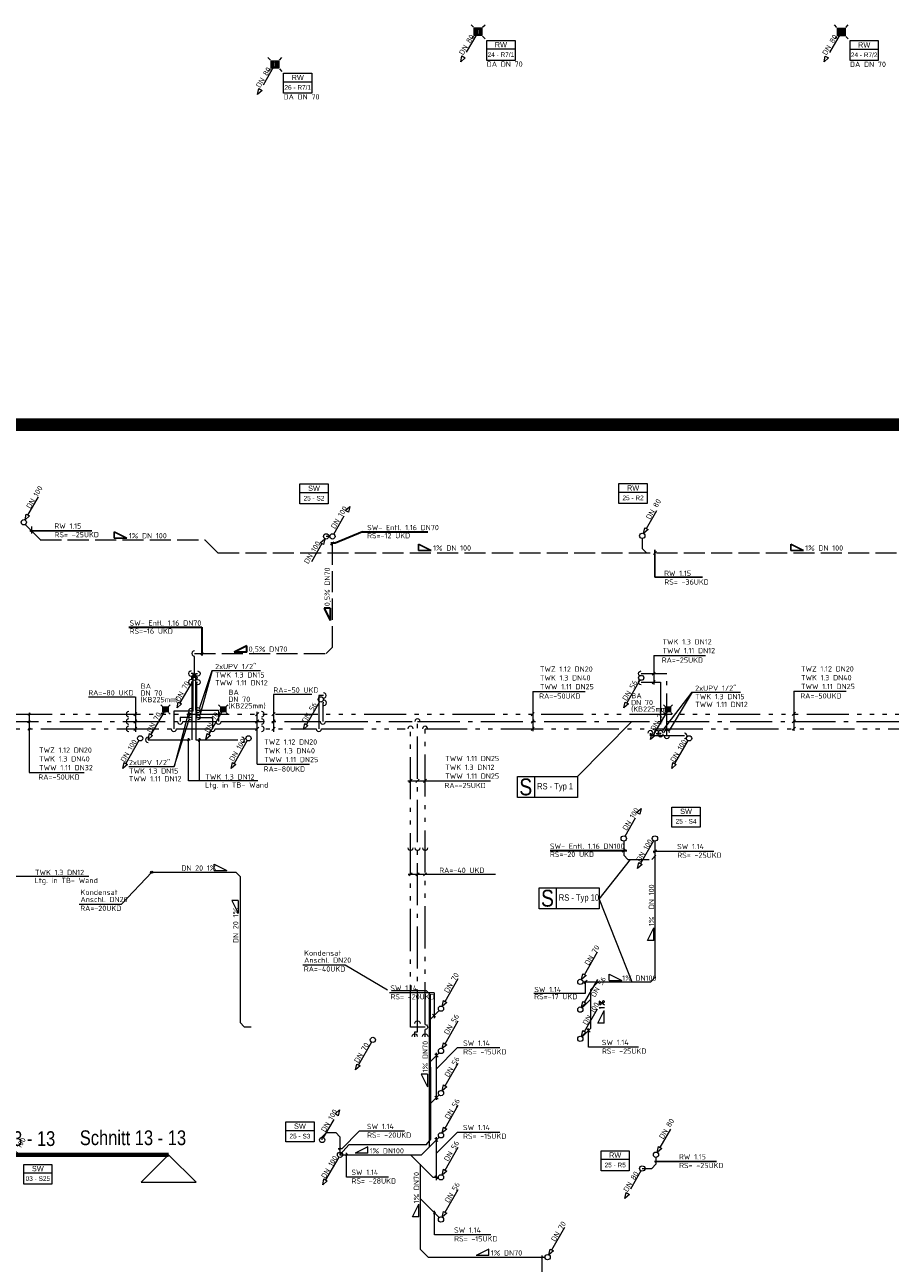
# Model space of a CAD drawing. Header units: metres. Extents: x -5 to 278, y -19 to 180.
# Tile 22 of 59: x 49 to 70, y 101 to 131. Entities that reach past the tile are written whole.
import ezdxf
from ezdxf.enums import TextEntityAlignment as Align

# ---------------------------------------------------------------- set-up
doc = ezdxf.new("R2010")
doc.units = ezdxf.units.M
doc.header["$LTSCALE"] = 0.1
for name, pattern in [('_PGMM_Ge_2Pkt', [16, 10, -2, 0, -2, 0, -2]), ('_PGMM_Ge_3Pkt', [18, 10, -2, 0, -2, 0, -2, 0, -2]), ('_PGMM_Ge_Ku', [6.5, 5, -1.5]), ('_PGMM_Ge_Pkt', [14, 10, -2, 0, -2])]:
    doc.linetypes.add(name, pattern=pattern)
doc.layers.get('0').update_dxf_attribs({"linetype": 'CONTINUOUS', "lineweight": 20})
for name, color, linetype, lineweight in [('A_TWW Bereiter_4', 34, 'CONTINUOUS', 20), ('S_Ablauf', 250, 'CONTINUOUS', 20), ('S_Ablauf TXT', 250, 'CONTINUOUS', 20), ('S_Fallstrangentlüftung', 24, '_PGMM_Ge_Ku', 20), ('S_Fallstrangentlüftung TXT', 24, 'CONTINUOUS', 20), ('S_Kaltwasser', 90, '_PGMM_Ge_Pkt', 20), ('S_Kondensat', 23, 'CONTINUOUS', 20), ('S_Kondensat TXT', 23, 'CONTINUOUS', 20), ('S_Regenwasser', 162, '_PGMM_Ge_Ku', 20), ('S_Regenwasser TXT', 162, 'CONTINUOUS', 20), ('S_Schmutzwasser', 34, 'CONTINUOUS', 20), ('S_Schmutzwasser TXT', 34, 'CONTINUOUS', 20), ('S_Stempel Schott', 125, 'CONTINUOUS', 20), ('S_TXT Strang RW', 140, 'CONTINUOUS', 20), ('S_TXT Strang SW', 30, 'CONTINUOUS', 20), ('S_TXT_W+K+Z', 125, 'CONTINUOUS', 20), ('S_Warmwasser', 10, '_PGMM_Ge_2Pkt', 20), ('S_Zirkulation', 21, '_PGMM_Ge_3Pkt', 20)]:
    doc.layers.add(name, color=color, linetype=linetype, lineweight=lineweight)
doc.layers.add('S_Schnittlinien', color=6, linetype='CONTINUOUS', lineweight=20, plot=False)
doc.styles.add('ACS_ISOCT', font='ISOCT')
doc.styles.add('Arial', font='arial.ttf')
doc.styles.add('ARIAL_NARROW', font='ARIALN.TTF')
doc.styles.add('Romans 2.0 mm', font='romans.shx', dxfattribs={"height": 2})
doc.styles.get("Standard").update_dxf_attribs({"font": 'isocp.shx', "height": 0.001})

# ---------------------------------------------------------------- blocks, each defined once
blk = doc.blocks.new('Ablauf')
at = {"color": 0, "linetype": 'ByBlock'}
for p, q in [((-0.105, 0.105), (-0.165, 0.165)), ((-0.09, 0.09), (0.09, 0.09)), ((-0.09, -0.09), (-0.09, 0.09)), ((0.075, 0.075), (-0.075, 0.075)), ((-0.075, 0.075), (-0.075, -0.075)), ((-0.045, 0.075), (-0.045, -0.075)), ((-0.015, -0.075), (-0.015, 0.075)), ((0.015, 0.075), (0.015, -0.075)), ((0.045, -0.075), (0.045, 0.075)), ((0.075, -0.075), (0.075, 0.075)), ((0.09, 0.09), (0.09, -0.09)), ((0.105, 0.105), (0.165, 0.165)), ((-0.105, -0.105), (-0.165, -0.165)), ((0.09, -0.09), (-0.09, -0.09)), ((-0.075, -0.075), (0.075, -0.075)), ((0.105, -0.105), (0.165, -0.165))]:
    blk.add_line(p, q, dxfattribs=at)
blk = doc.blocks.new('*U26')
at = {"color": 0, "linetype": 'ByBlock'}
blk.add_wipeout([(0, 0), (0.671, 0), (0.671, -0.473), (0, -0.473)], dxfattribs=at)
blk.add_lwpolyline([(0, 0), (0.671, 0), (0.671, -0.473), (0, -0.473)], close=True, dxfattribs=at)
blk.add_lwpolyline([(0, -0.203), (0.671, -0.203)], dxfattribs=at)
blk.add_lwpolyline([(0, -0.203), (0.671, -0.203)], dxfattribs=at)
at = {"color": 0, "linetype": 'ByBlock', "insert": (0.336, -0.102), "char_height": 0.125, "width": 0.20598, "attachment_point": 5, "style": 'ACS_ISOCT'}
blk.add_mtext('{\\fArial|b0|i0|c0|p34;SW}', dxfattribs=at)
at = {"color": 0, "linetype": 'ByBlock', "style": 'Arial'}
blk.add_attdef('STRANG_NR.', text='', height=0.11, dxfattribs=at).set_placement((0.336, -0.338), align=Align.MIDDLE_CENTER)
blk = doc.blocks.new('*U27')
at = {"color": 0, "linetype": 'ByBlock'}
blk.add_wipeout([(0, 0), (0.671, 0), (0.671, -0.473), (0, -0.473)], dxfattribs=at)
blk.add_lwpolyline([(0, 0), (0.671, 0), (0.671, -0.473), (0, -0.473)], close=True, dxfattribs=at)
blk.add_lwpolyline([(0, -0.203), (0.671, -0.203)], dxfattribs=at)
blk.add_lwpolyline([(0, -0.203), (0.671, -0.203)], dxfattribs=at)
at = {"color": 0, "linetype": 'ByBlock', "insert": (0.336, -0.102), "char_height": 0.125, "width": 0.20598, "attachment_point": 5, "style": 'ACS_ISOCT'}
blk.add_mtext('{\\fArial|b0|i0|c0|p34;RW}', dxfattribs=at)
at = {"color": 0, "linetype": 'ByBlock', "style": 'Arial'}
blk.add_attdef('STRANG_NR.', text='', height=0.11, dxfattribs=at).set_placement((0.336, -0.338), align=Align.MIDDLE_CENTER)
blk = doc.blocks.new('*U29')
at = {"color": 0, "linetype": 'ByBlock'}
blk.add_wipeout([(0, 0), (0.671, 0), (0.671, -0.473), (0, -0.473)], dxfattribs=at)
blk.add_lwpolyline([(0, 0), (0.671, 0), (0.671, -0.473), (0, -0.473)], close=True, dxfattribs=at)
blk.add_lwpolyline([(0, -0.203), (0.671, -0.203)], dxfattribs=at)
blk.add_lwpolyline([(0, -0.203), (0.671, -0.203)], dxfattribs=at)
at = {"color": 0, "linetype": 'ByBlock', "insert": (0.336, -0.102), "char_height": 0.125, "width": 0.20598, "attachment_point": 5, "style": 'ACS_ISOCT'}
blk.add_mtext('{\\fArial|b0|i0|c0|p34;SW}', dxfattribs=at)
at = {"color": 0, "linetype": 'ByBlock', "style": 'Arial'}
blk.add_attdef('STRANG_NR.', text='', height=0.11, dxfattribs=at).set_placement((0.336, -0.338), align=Align.MIDDLE_CENTER)

msp = doc.modelspace()

# ---------------------------------------------------------------- linework, layer by layer
at = {"layer": 'A_TWW Bereiter_4', "const_width": 0.3}
msp.add_lwpolyline([(94.14, 121.061), (-4.238, 121.061), (-4.238, 62.226), (94.14, 62.226)], close=True, dxfattribs=at)
at = {"layer": 'S_Fallstrangentlüftung'}
for p, q in [((56.431, 118.468), (56.744, 119.009)), ((56.705, 119.031), (56.811, 119.126)), ((56.783, 118.986), (56.705, 119.031)), ((56.811, 119.126), (56.783, 118.986)), ((56.112, 118.265), (56.219, 118.359)), ((56.219, 118.359), (56.19, 118.22)), ((56.338, 118.415), (56.25, 118.414)), ((56.151, 118.242), (55.839, 117.701)), ((56.19, 118.22), (56.112, 118.265)), ((56.4, 115.789), (56.4, 118.351)), ((56.25, 115.639), (56.4, 115.789)), ((53.125, 115.639), (56.25, 115.639)), ((53.125, 115.064), (53.125, 115.576)), ((63.614, 111.869), (63.721, 111.964)), ((63.721, 111.964), (63.692, 111.824)), ((63.341, 111.305), (63.653, 111.847)), ((63.692, 111.824), (63.614, 111.869)), ((63.31, 111.189), (63.31, 110.856)), ((63.41, 110.756), (63.31, 110.856)), ((63.41, 110.756), (63.975, 110.755)), ((63.975, 110.755), (64.075, 110.855)), ((56.188, 104.156), (56.5, 104.697)), ((56.461, 104.719), (56.568, 104.814)), ((56.539, 104.674), (56.461, 104.719)), ((56.568, 104.814), (56.539, 104.674))]:
    msp.add_line(p, q, dxfattribs=at)
at = {"layer": 'S_Fallstrangentlüftung', "linetype": 'Continuous'}
for centre, major_axis, start_param, end_param in [((56.25, 118.414), (0, 0.0625), -1.570796, 4.712389), ((56.4, 118.414), (0, 0.0625), -1.570796, 4.712389), ((53.125, 115.639), (-0.0625, 0), 4.708766, 7.866194), ((63.31, 111.251), (0, 0.0625), -1.570796, 4.712389), ((56.157, 104.101), (0, 0.0625), -1.570796, 4.712389)]:
    msp.add_ellipse(centre, major_axis=major_axis, ratio=1, start_param=start_param, end_param=end_param, dxfattribs=at)
at = {"layer": 'S_Fallstrangentlüftung TXT', "lineweight": 30}
for p, q in [((57.114, 118.525), (56.465, 118.25)), ((57.114, 118.525), (58.665, 118.525)), ((56.362, 118.212), (56.438, 118.287)), ((56.465, 118.25), (56.362, 118.25)), ((56.35, 116.716), (56.2, 116.716)), ((56.2, 116.716), (56.35, 116.416)), ((56.35, 116.716), (56.35, 116.416)), ((51.569, 116.262), (53.304, 116.262)), ((53.304, 116.262), (53.304, 115.59)), ((54.369, 115.818), (54.069, 115.668)), ((54.369, 115.668), (54.369, 115.818)), ((53.275, 115.611), (53.334, 115.667)), ((54.369, 115.668), (54.069, 115.668)), ((61.562, 110.969), (63.381, 110.969)), ((63.271, 110.931), (63.346, 111.007))]:
    msp.add_line(p, q, dxfattribs=at)
at = {"layer": 'S_Kaltwasser'}
for p, q in [((53.159, 114.293), (53.159, 115.16)), ((53.159, 115.16), (53.2, 115.16)), ((63.725, 115.16), (64.335, 115.16)), ((64.335, 113.685), (64.335, 115.16)), ((53.075, 114.96), (53.05, 114.96)), ((53.075, 114.123), (53.075, 114.96)), ((53.159, 114.293), (53.2, 114.293)), ((53.159, 114.293), (53.159, 113.588)), ((53.2, 114.293), (53.696, 114.293)), ((53.696, 114.293), (53.696, 114.023)), ((56.195, 114.466), (56.175, 114.466)), ((56.175, 114.466), (56.175, 114.025)), ((34.931, 114.025), (52.725, 114.022)), ((53.075, 114.123), (52.788, 114.123)), ((52.788, 114.123), (52.788, 114.022)), ((52.85, 114.022), (52.866, 114.022)), ((52.866, 114.022), (53.634, 114.023)), ((53.05, 114.123), (53.075, 114.123)), ((53.075, 113.588), (53.075, 114.123)), ((53.759, 114.023), (56.113, 114.024)), ((56.238, 114.024), (58.294, 114.024)), ((58.419, 106.666), (58.419, 114.025)), ((58.419, 114.025), (64.335, 114.025)), ((64.335, 114.025), (82.433, 114.024)), ((63.942, 113.685), (63.942, 113.75)), ((64.749, 113.685), (63.942, 113.685)), ((52.026, 113.588), (53.075, 113.588)), ((53.159, 113.588), (54.253, 113.588)), ((58.351, 106.55), (58.351, 106.666)), ((58.351, 106.666), (58.419, 106.666))]:
    msp.add_line(p, q, dxfattribs=at)
at = {"layer": 'S_Kaltwasser', "linetype": 'Continuous', "extrusion": (0, 0, -1)}
for centre, major_axis, start_param, end_param in [((53.2, 115.16), (-0.0442, 0.0442), 0.781775, 3.939203), ((63.725, 115.16), (-0.0442, 0.0442), 3.923368, 7.080795), ((53.2, 114.293), (-0.0442, 0.0442), 0.781775, 3.939203), ((58.419, 106.867), (0, 0.0625), 4.708766, 7.866194), ((58.351, 106.553), (0, 0.0625), 4.708766, 7.866194)]:
    msp.add_ellipse(centre, major_axis=major_axis, ratio=1, start_param=start_param, end_param=end_param, dxfattribs=at)
at = {"layer": 'S_Kaltwasser', "linetype": 'Continuous'}
for centre, major_axis in [((53.05, 114.96), (-0.0625, 0)), ((56.195, 114.466), (0.0625, 0)), ((51.568, 114.023), (-0.0625, 0)), ((52.788, 114.022), (0, -0.0625)), ((53.05, 114.123), (-0.0625, 0)), ((53.696, 114.023), (0, -0.0625)), ((54.715, 114.023), (0.0625, 0)), ((56.175, 114.024), (0, -0.0625)), ((58.419, 114.025), (0, 0.0625)), ((63.942, 113.75), (0, 0.0625)), ((64.335, 113.761), (0, 0.0625)), ((64.335, 113.685), (0, -0.0625)), ((64.749, 113.685), (0.0625, 0)), ((52.026, 113.588), (-0.0625, 0)), ((54.253, 113.588), (0.0625, 0)), ((58.419, 111.032), (0, -0.0625))]:
    msp.add_ellipse(centre, major_axis=major_axis, ratio=1, start_param=4.708766, end_param=7.866194, dxfattribs=at)
at = {"layer": 'S_Kondensat'}
for p, q in [((52.112, 110.45), (54.109, 110.45)), ((54.109, 110.45), (54.209, 110.35)), ((54.209, 110.35), (54.209, 106.887)), ((54.309, 106.787), (54.209, 106.887)), ((54.309, 106.787), (54.475, 106.787))]:
    msp.add_line(p, q, dxfattribs=at)
msp.add_lwpolyline([(56.577, 103.751), (56.577, 103.751), (56.798, 103.995), (58.63, 103.995), (58.738, 104.124), (58.729, 107.542), (58.63, 107.641), (57.8, 107.641)], dxfattribs=at)
msp.add_circle((52.112, 110.45), 0.0252, dxfattribs=at)
at = {"layer": 'S_Kondensat TXT'}
for p, q in [((51.4, 109.696), (52.112, 110.45)), ((53.595, 110.489), (53.595, 110.639)), ((53.595, 110.639), (53.895, 110.489)), ((53.595, 110.489), (53.895, 110.489)), ((50.391, 109.696), (51.4, 109.696)), ((54.166, 109.778), (54.016, 109.778)), ((54.016, 109.778), (54.166, 109.478)), ((54.166, 109.778), (54.166, 109.478)), ((55.695, 108.256, -3.65), (56.704, 108.256, -3.65)), ((56.704, 108.256, -3.65), (57.708, 107.659))]:
    msp.add_line(p, q, dxfattribs=at)
at = {"layer": 'S_Regenwasser'}
for p, q in [((59.824, 130.328), (59.511, 129.787)), ((68.441, 130.323), (68.129, 129.782)), ((55.004, 129.551), (54.692, 129.01)), ((59.444, 129.67), (59.472, 129.809)), ((59.55, 129.764), (59.444, 129.67)), ((59.472, 129.809), (59.55, 129.764)), ((68.061, 129.665), (68.09, 129.804)), ((68.168, 129.759), (68.061, 129.665)), ((68.09, 129.804), (68.168, 129.759)), ((54.624, 128.893), (54.653, 129.032)), ((54.731, 128.987), (54.624, 128.893)), ((54.653, 129.032), (54.731, 128.987)), ((49.176, 118.921), (49.489, 119.463)), ((49.109, 118.805), (49.138, 118.944)), ((49.138, 118.944), (49.215, 118.899)), ((63.849, 118.599), (64.161, 119.14)), ((49.215, 118.899), (49.109, 118.805)), ((49.111, 118.693), (49.469, 118.335)), ((49.259, 118.649), (49.259, 118.485)), ((63.75, 118.366), (63.75, 118.125)), ((63.781, 118.482), (63.81, 118.621)), ((63.888, 118.576), (63.781, 118.482)), ((63.81, 118.621), (63.888, 118.576)), ((49.469, 118.335), (53.374, 118.335)), ((53.374, 118.335), (53.684, 118.025)), ((63.75, 118.125), (63.85, 118.025)), ((53.684, 118.025), (71.15, 118.025)), ((64.174, 103.922), (64.487, 104.463)), ((64.075, 103.689), (64.075, 103.525)), ((64.107, 103.805), (64.135, 103.945)), ((64.213, 103.9), (64.107, 103.805)), ((64.135, 103.945), (64.213, 103.9)), ((63.75, 103.425), (63.975, 103.425)), ((63.975, 103.425), (64.075, 103.525)), ((63.719, 103.371), (63.406, 102.83)), ((63.339, 102.713), (63.367, 102.852)), ((63.445, 102.807), (63.339, 102.713)), ((63.367, 102.852), (63.445, 102.807))]:
    msp.add_line(p, q, dxfattribs=at)
at = {"layer": 'S_Regenwasser', "linetype": 'Continuous'}
for centre in [(59.855, 130.382), (68.472, 130.377), (55.036, 129.605), (49.078, 118.75), (63.75, 118.428), (64.075, 103.751), (63.75, 103.425)]:
    msp.add_ellipse(centre, major_axis=(0, 0.0625), ratio=1, start_param=-1.570796, end_param=4.712389, dxfattribs=at)
at = {"layer": 'S_Regenwasser TXT', "lineweight": -3}
for p, q in [((50.696, 118.547), (49.224, 118.547)), ((49.236, 118.524), (49.281, 118.57)), ((51.226, 118.372), (51.226, 118.522)), ((51.226, 118.522), (51.526, 118.372)), ((51.226, 118.372), (51.526, 118.372)), ((58.444, 118.081), (58.444, 118.231)), ((58.444, 118.231), (58.744, 118.081)), ((58.444, 118.081), (58.744, 118.081)), ((64.05, 117.451), (64.05, 118.099)), ((67.271, 118.081), (67.271, 118.231)), ((67.271, 118.231), (67.571, 118.081)), ((67.271, 118.081), (67.571, 118.081)), ((64.013, 117.984), (64.088, 118.059)), ((65.18, 117.451), (64.05, 117.451)), ((65.513, 103.587), (64.04, 103.587)), ((64.053, 103.564), (64.098, 103.61))]:
    msp.add_line(p, q, dxfattribs=at)
at = {"layer": 'S_Schmutzwasser'}
for p, q in [((53.094, 115.006), (52.781, 114.465)), ((63.694, 115.006), (63.381, 114.465)), ((52.408, 114.256), (52.096, 113.715)), ((52.714, 114.348), (52.742, 114.487)), ((52.82, 114.442), (52.714, 114.348)), ((52.742, 114.487), (52.82, 114.442)), ((53.778, 114.256), (53.466, 113.715)), ((56.094, 114.495), (55.781, 113.953)), ((63.314, 114.348), (63.342, 114.487)), ((63.42, 114.442), (63.314, 114.348)), ((63.342, 114.487), (63.42, 114.442)), ((64.329, 114.256), (64.016, 113.714)), ((55.714, 113.837), (55.742, 113.976)), ((55.742, 113.976), (55.82, 113.931)), ((52.028, 113.598), (52.057, 113.738)), ((52.135, 113.693), (52.028, 113.598)), ((52.057, 113.738), (52.135, 113.693)), ((53.398, 113.598), (53.427, 113.738)), ((53.505, 113.693), (53.398, 113.598)), ((53.427, 113.738), (53.505, 113.693)), ((55.82, 113.931), (55.714, 113.837)), ((63.949, 113.597), (63.977, 113.737)), ((64.055, 113.692), (63.949, 113.597)), ((63.977, 113.737), (64.055, 113.692)), ((51.809, 113.572), (51.496, 113.031)), ((54.379, 113.571), (54.066, 113.03)), ((64.829, 113.571), (64.516, 113.03)), ((51.429, 112.914), (51.457, 113.053)), ((51.535, 113.008), (51.429, 112.914)), ((51.457, 113.053), (51.535, 113.008)), ((53.999, 112.913), (54.027, 113.052)), ((54.105, 113.007), (53.999, 112.913)), ((54.027, 113.052), (54.105, 113.007)), ((64.449, 112.913), (64.477, 113.052)), ((64.555, 113.007), (64.449, 112.913)), ((64.477, 113.052), (64.555, 113.007)), ((64.019, 111.197), (63.706, 110.656)), ((64.051, 111.189), (64.05, 107.951)), ((63.639, 110.539), (63.667, 110.678)), ((63.745, 110.633), (63.639, 110.539)), ((63.667, 110.678), (63.745, 110.633)), ((62.378, 108.021), (62.691, 108.562)), ((59.073, 107.386), (59.386, 107.927)), ((62.311, 107.904), (62.339, 108.044)), ((62.417, 107.999), (62.311, 107.904)), ((62.339, 108.044), (62.417, 107.999)), ((62.342, 107.85), (63.95, 107.851)), ((62.379, 107.364), (62.692, 107.905)), ((62.53, 107.672), (62.707, 107.85)), ((63.95, 107.851), (64.05, 107.951)), ((58.7, 106.5), (58.7, 107.541)), ((62.53, 106.751), (62.53, 107.672)), ((59.006, 107.269), (59.035, 107.409)), ((59.112, 107.364), (59.006, 107.269)), ((59.035, 107.409), (59.112, 107.364)), ((62.312, 107.247), (62.34, 107.387)), ((62.418, 107.342), (62.312, 107.247)), ((62.324, 107.237), (62.531, 107.444)), ((62.34, 107.387), (62.418, 107.342)), ((62.378, 106.671), (62.691, 107.212)), ((58.931, 107.171), (58.695, 106.935)), ((58.695, 106.935), (58.695, 103.933)), ((59.073, 106.384), (59.386, 106.925)), ((62.311, 106.554), (62.339, 106.694)), ((62.417, 106.649), (62.311, 106.554)), ((62.324, 106.544), (62.53, 106.751)), ((62.339, 106.694), (62.417, 106.649)), ((57.329, 106.421), (57.016, 105.88)), ((59.006, 106.267), (59.035, 106.406)), ((59.112, 106.361), (59.006, 106.267)), ((59.035, 106.406), (59.112, 106.361)), ((58.931, 106.168), (58.695, 105.933)), ((56.949, 105.763), (56.977, 105.902)), ((57.055, 105.857), (56.949, 105.763)), ((56.977, 105.902), (57.055, 105.857)), ((59.073, 105.384), (59.386, 105.925)), ((58.931, 105.168), (58.695, 104.933)), ((59.006, 105.267), (59.035, 105.406)), ((59.112, 105.361), (59.006, 105.267)), ((59.035, 105.406), (59.112, 105.361)), ((59.073, 104.384), (59.386, 104.925)), ((56.157, 104.178), (56.257, 104.278)), ((56.257, 104.278), (56.477, 104.278)), ((56.477, 104.278), (56.577, 104.178)), ((59.006, 104.267), (59.035, 104.406)), ((59.112, 104.361), (59.006, 104.267)), ((59.035, 104.406), (59.112, 104.361)), ((56.157, 104.101), (56.157, 104.178)), ((56.577, 104.178), (56.577, 103.751)), ((58.931, 104.168), (58.514, 103.751)), ((56.549, 103.696), (56.236, 103.155)), ((56.577, 103.751), (58.514, 103.751)), ((58.253, 103.751), (58.789, 103.215)), ((59.073, 103.386), (59.386, 103.927)), ((58.479, 103.525), (58.479, 101.514)), ((59.006, 103.269), (59.035, 103.409)), ((59.035, 103.409), (59.112, 103.364)), ((56.169, 103.038), (56.197, 103.177)), ((56.275, 103.132), (56.169, 103.038)), ((56.197, 103.177), (56.275, 103.132)), ((58.912, 103.215), (58.789, 103.215)), ((59.112, 103.364), (59.006, 103.269)), ((59.073, 102.386), (59.386, 102.927)), ((58.931, 102.259), (58.479, 102.71)), ((59.006, 102.269), (59.035, 102.409)), ((59.112, 102.364), (59.006, 102.269)), ((59.035, 102.409), (59.112, 102.364)), ((61.604, 101.493), (61.916, 102.034)), ((58.671, 101.322), (58.479, 101.514)), ((61.536, 101.376), (61.565, 101.515)), ((61.643, 101.47), (61.536, 101.376)), ((61.565, 101.515), (61.643, 101.47)), ((58.671, 101.322), (61.442, 101.322))]:
    msp.add_line(p, q, dxfattribs=at)
for centre in [(52.44, 114.311), (53.81, 114.311), (64.36, 114.31)]:
    msp.add_circle(centre, 0.0625, dxfattribs=at)
at = {"layer": 'S_Schmutzwasser', "linetype": 'Continuous'}
for centre in [(53.125, 115.06), (63.725, 115.06), (56.125, 114.549), (51.84, 113.626), (54.41, 113.625), (64.86, 113.625), (64.05, 111.251), (62.28, 107.85), (58.975, 107.215), (62.28, 107.193), (57.36, 106.475), (62.28, 106.5), (58.975, 106.212), (58.975, 105.212), (58.975, 104.212), (56.58, 103.75), (58.975, 103.215), (58.975, 102.215), (61.505, 101.322)]:
    msp.add_ellipse(centre, major_axis=(0, 0.0625), ratio=1, start_param=-1.570796, end_param=4.712389, dxfattribs=at)
at = {"layer": 'S_Schmutzwasser TXT'}
for p, q in [((65.448, 110.946), (64.007, 110.946)), ((64.014, 110.91), (64.089, 110.985)), ((63.876, 108.83), (64.026, 109.13)), ((64.026, 108.83), (64.026, 109.13)), ((64.026, 108.83), (63.876, 108.83)), ((62.37, 107.812), (62.445, 107.888)), ((62.407, 107.584), (62.407, 107.877)), ((62.965, 107.882), (62.965, 108.032)), ((62.965, 108.032), (63.265, 107.882)), ((62.965, 107.882), (63.265, 107.882)), ((58.81, 107.589), (57.751, 107.589)), ((58.81, 107.589), (58.81, 106.992)), ((61.18, 107.584), (62.407, 107.584)), ((58.772, 107.088), (58.847, 107.012)), ((62.697, 106.872), (62.847, 107.172)), ((62.847, 106.872), (62.847, 107.172)), ((62.437, 106.733), (62.513, 106.658)), ((62.475, 106.3), (62.475, 106.745)), ((62.847, 106.872), (62.697, 106.872)), ((58.83, 106.143), (58.905, 106.068)), ((59.362, 106.284), (58.867, 105.789)), ((58.867, 105.054), (58.867, 106.171)), ((60.373, 106.284), (59.362, 106.284)), ((63.662, 106.3), (62.475, 106.3)), ((58.658, 105.664), (58.508, 105.664)), ((58.508, 105.664), (58.658, 105.364)), ((58.658, 105.664), (58.658, 105.364)), ((58.83, 105.143), (58.905, 105.068)), ((57.033, 104.308), (56.621, 103.888)), ((58.111, 104.308), (57.033, 104.308)), ((59.361, 104.282), (58.866, 103.788)), ((60.371, 104.282), (59.361, 104.282)), ((58.828, 104.142), (58.904, 104.066)), ((58.866, 103.152), (58.866, 104.169)), ((56.621, 103.888), (56.534, 103.888)), ((56.555, 103.866), (56.6, 103.911)), ((56.709, 103.729), (56.754, 103.774)), ((56.731, 103.22), (56.731, 103.796)), ((57.24, 103.936), (56.94, 103.786)), ((57.24, 103.786), (56.94, 103.786)), ((57.24, 103.786), (57.24, 103.936)), ((57.727, 103.22), (56.731, 103.22)), ((58.828, 103.253), (58.904, 103.177)), ((58.303, 102.277), (58.453, 102.577)), ((58.453, 102.277), (58.453, 102.577)), ((58.453, 102.277), (58.303, 102.277)), ((58.798, 102.346), (58.843, 102.392)), ((58.821, 101.849), (58.821, 102.417)), ((60.159, 101.849), (58.821, 101.849)), ((60.113, 101.514), (59.813, 101.364)), ((60.113, 101.364), (59.813, 101.364)), ((60.113, 101.364), (60.113, 101.514)), ((61.35, 101.299), (61.395, 101.344)), ((61.372, 100.922), (61.372, 101.358))]:
    msp.add_line(p, q, dxfattribs=at)
at = {"layer": 'S_Schnittlinien'}
for p, q in [((52.514, 103.75), (51.864, 103.104)), ((52.514, 103.75), (53.165, 103.104)), ((51.864, 103.104), (53.165, 103.104))]:
    msp.add_line(p, q, dxfattribs=at)
at = {"layer": 'S_Schnittlinien', "const_width": 0.1}
msp.add_lwpolyline([(47.319, 103.75), (52.514, 103.75)], dxfattribs=at)
at = {"layer": 'S_Schnittlinien'}
msp.add_solid([(52.514, 103.75), (51.864, 103.104), (53.165, 103.104), (52.514, 103.75)], dxfattribs=at)
at = {"layer": 'S_Stempel Schott'}
for p, q in [((62.212, 112.72), (63.5, 114.025)), ((61.192, 112.72), (61.192, 112.22)), ((62.727, 109.81), (63.469, 110.749)), ((61.708, 110.081), (61.708, 109.581)), ((62.727, 109.81), (63.5, 107.85))]:
    msp.add_line(p, q, dxfattribs=at)
for points in [[(60.792, 112.72), (62.212, 112.72), (62.212, 112.22), (60.792, 112.22)], [(61.308, 110.081), (62.727, 110.081), (62.727, 109.581), (61.308, 109.581)]]:
    msp.add_lwpolyline(points, close=True, dxfattribs=at)
at = {"layer": 'S_TXT_W+K+Z'}
for p, q in [((64.021, 115.593), (65.246, 115.593)), ((64.021, 115.593), (64.021, 114.906)), ((53.251, 114.356), (53.549, 115.234)), ((53.549, 115.234), (53.255, 114.166)), ((53.549, 115.234), (54.693, 115.234)), ((63.983, 115.122), (64.059, 115.198)), ((63.983, 114.922), (64.059, 114.998)), ((50.611, 114.609), (51.724, 114.609)), ((51.725, 114.609), (51.725, 113.782)), ((55.003, 114.674), (55.91, 114.674)), ((55.003, 114.669), (55.003, 113.782)), ((61.151, 114.739), (62.392, 114.739)), ((61.151, 114.739), (61.151, 113.797)), ((64.236, 113.809), (64.937, 114.721)), ((64.937, 114.721), (64.387, 113.814)), ((64.937, 114.721), (66.081, 114.721)), ((67.345, 114.744), (68.586, 114.744)), ((67.345, 114.744), (67.345, 113.803)), ((54.614, 113.01), (54.614, 114.252)), ((49.174, 114.172), (49.233, 114.228)), ((49.174, 113.996), (49.233, 114.053)), ((49.204, 114.227), (49.204, 112.817)), ((51.687, 114.162), (51.763, 114.238)), ((51.687, 113.987), (51.763, 114.063)), ((52.987, 114.238), (52.649, 112.957)), ((52.649, 112.957), (53.004, 114.069)), ((54.576, 114.162), (54.652, 114.238)), ((54.576, 113.987), (54.652, 114.063)), ((54.965, 114.162), (55.04, 114.238)), ((54.965, 113.987), (55.04, 114.063)), ((61.114, 114.162), (61.189, 114.238)), ((61.114, 113.987), (61.189, 114.063)), ((67.307, 114.167), (67.383, 114.243)), ((67.307, 113.992), (67.383, 114.068)), ((49.174, 113.822), (49.233, 113.878)), ((51.687, 113.812), (51.763, 113.888)), ((54.576, 113.812), (54.652, 113.888)), ((54.965, 113.812), (55.04, 113.888)), ((61.114, 113.812), (61.189, 113.888)), ((67.307, 113.818), (67.383, 113.893)), ((52.96, 113.56), (53.019, 113.617)), ((52.989, 112.616), (52.989, 113.626)), ((53.217, 113.56), (53.275, 113.617)), ((53.246, 112.616), (53.246, 113.626)), ((49.204, 112.817), (50.512, 112.817)), ((51.569, 112.957), (52.649, 112.957)), ((54.614, 113.01), (55.855, 113.01)), ((54.631, 112.616), (52.989, 112.616)), ((58.189, 112.619), (60.146, 112.619)), ((58.213, 112.581), (58.289, 112.657)), ((58.381, 112.581), (58.456, 112.657)), ((58.559, 112.581), (58.635, 112.657)), ((58.213, 110.363), (58.289, 110.438)), ((58.381, 110.363), (58.456, 110.438)), ((58.559, 110.363), (58.635, 110.438)), ((50.619, 110.351), (48.836, 110.351)), ((58.195, 110.401), (60.268, 110.401))]:
    msp.add_line(p, q, dxfattribs=at)
at = {"layer": 'S_Warmwasser'}
for p, q in [((53.098, 115.16), (53.05, 115.16)), ((53.098, 114.273), (53.098, 115.16)), ((53.175, 114.96), (53.175, 114.123)), ((53.175, 114.96), (53.2, 114.96)), ((63.725, 114.96), (64.185, 114.96)), ((64.185, 114.96), (64.185, 113.721)), ((56.188, 114.643), (56.075, 114.643)), ((56.075, 114.643), (56.075, 113.85)), ((53.098, 114.273), (52.64, 114.273)), ((52.64, 114.273), (52.64, 113.85)), ((53.175, 114.123), (53.2, 114.123)), ((53.2, 114.123), (53.554, 114.123)), ((53.554, 114.123), (53.554, 113.85)), ((35.083, 113.85), (52.577, 113.85)), ((52.702, 113.85), (53.492, 113.85)), ((53.617, 113.85), (56.013, 113.85)), ((56.137, 113.85), (58.126, 113.85)), ((58.251, 106.78), (58.251, 113.85)), ((58.597, 113.85), (64.185, 113.85)), ((58.597, 106.843), (58.597, 113.85)), ((64.092, 113.721), (64.092, 113.75)), ((64.185, 113.721), (64.092, 113.721)), ((64.185, 113.85), (82.258, 113.85)), ((58.597, 106.78), (58.251, 106.78)), ((58.597, 106.55), (58.597, 106.718))]:
    msp.add_line(p, q, dxfattribs=at)
at = {"layer": 'S_Warmwasser', "linetype": 'Continuous'}
for centre, major_axis in [((53.05, 115.16), (-0.0625, 0)), ((56.188, 114.643), (0.0625, 0)), ((53.05, 114.273), (-0.0625, 0)), ((51.568, 113.85), (-0.0625, 0)), ((52.64, 113.85), (0, -0.0625)), ((53.554, 113.85), (0, -0.0625)), ((54.715, 113.85), (0.0625, 0)), ((56.075, 113.85), (0, -0.0625)), ((58.251, 113.85), (0, 0.0625)), ((58.597, 113.85), (0, 0.0625)), ((64.092, 113.75), (0, 0.0625)), ((64.185, 113.751), (0, 0.0625)), ((64.185, 113.721), (0, -0.0625)), ((58.251, 111.032), (0, -0.0625)), ((58.597, 111.032), (0, -0.0625))]:
    msp.add_ellipse(centre, major_axis=major_axis, ratio=1, start_param=4.708766, end_param=7.866194, dxfattribs=at)
at = {"layer": 'S_Warmwasser', "linetype": 'Continuous', "extrusion": (0, 0, -1)}
for centre, major_axis, start_param, end_param in [((53.2, 114.96), (-0.0442, 0.0442), 0.781775, 3.939203), ((63.725, 114.96), (-0.0442, 0.0442), 3.923368, 7.080795), ((53.2, 114.123), (-0.0442, 0.0442), 0.781775, 3.939203), ((58.597, 106.553), (0, 0.0625), 4.708766, 7.866194), ((58.597, 106.78), (0.0625, 0), 4.708766, 7.866194)]:
    msp.add_ellipse(centre, major_axis=major_axis, ratio=1, start_param=start_param, end_param=end_param, dxfattribs=at)
at = {"layer": 'S_Zirkulation'}
msp.add_line((34.05, 114.2), (75.372, 114.2), dxfattribs=at)
at = {"layer": 'S_Zirkulation', "linetype": 'Continuous'}
for centre, major_axis in [((51.568, 114.2), (-0.0625, 0)), ((54.715, 114.2), (0.0625, 0))]:
    msp.add_ellipse(centre, major_axis=major_axis, ratio=1, start_param=4.708766, end_param=7.866194, dxfattribs=at)

# ---------------------------------------------------------------- block references
at = {"layer": 'S_Ablauf'}
for p in [(59.855, 130.382), (68.472, 130.377), (55.036, 129.605)]:
    msp.add_blockref('Ablauf', p, dxfattribs=at)
at = {"layer": 'S_Ablauf', "xscale": 0.6666666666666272, "yscale": 0.6666666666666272, "zscale": 0.6666666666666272}
for p in [(52.44, 114.311), (53.81, 114.311), (64.36, 114.311)]:
    msp.add_blockref('Ablauf', p, dxfattribs=at)

# ---------------------------------------------------------------- texts
at = {"layer": 'S_Ablauf TXT', "lineweight": 30}
for s, p in [('BA', (51.853, 114.801)), ('(KB225mm)', (51.846, 114.482)), ('DN 70', (51.846, 114.637)), ('DN 70', (53.929, 114.49)), ('BA', (53.936, 114.654)), ('DN 70', (63.485, 114.412)), ('BA', (63.492, 114.575)), ('(KB225mm)', (53.929, 114.335)), ('(KB225mm)', (63.485, 114.256))]:
    msp.add_text(s, height=0.125, dxfattribs=at).set_placement(p)
at = {"layer": 'S_Fallstrangentlüftung TXT', "lineweight": 30}
for s, rotation, p in [('DN 100', 59.2913, (56.46, 118.58)), ('DN 100', 59.2913, (55.823, 117.75)), ('0,5%%% DN70', 90, (56.339, 116.759)), ('DN 100', 59.2913, (63.379, 111.428)), ('DN 100', 59.2913, (56.227, 104.277))]:
    msp.add_text(s, height=0.125, rotation=rotation, dxfattribs=at).set_placement(p)
for s, p in [('SW- Entl. 1.16 DN70', (57.223, 118.561)), ('RS=-12 UKD', (57.223, 118.37)), ('SW- Entl. 1.16 DN70', (51.588, 116.298)), ('RS=-16 UKD', (51.588, 116.106)), ('0,5%%% DN70', (54.412, 115.679)), ('SW- Entl. 1.16 DN100', (61.559, 111.005)), ('RS=-20 UKD', (61.559, 110.813))]:
    msp.add_text(s, height=0.125, dxfattribs=at).set_placement(p)
at = {"layer": 'S_Kondensat TXT', "lineweight": 30}
for s, p in [('DN 20 1%%%', (52.815, 110.487)), ('Anschl. DN20', (50.423, 109.742)), ('Kondensat', (50.423, 109.912)), ('RA=-20UKD', (50.418, 109.533)), ('Anschl. DN20', (55.728, 108.303, -3.65)), ('Kondensat', (55.728, 108.472, -3.65)), ('RA=-40UKD', (55.722, 108.094, -3.65))]:
    msp.add_text(s, height=0.125, dxfattribs=at).set_placement(p)
msp.add_text('DN 20 1%%%', height=0.125, rotation=90, dxfattribs=at).set_placement((54.168, 108.772))
at = {"layer": 'S_Regenwasser TXT', "lineweight": -3}
for s, p in [('DN 80', (59.501, 129.817)), ('DN 80', (68.118, 129.812)), ('DN 80', (54.682, 129.04)), ('DN 100', (49.235, 119.06)), ('DN 80', (63.936, 118.802)), ('DN 80', (64.246, 104.11)), ('DN 80', (63.401, 102.856))]:
    msp.add_text(s, height=0.125, rotation=59.2913, dxfattribs=at).set_placement(p)
for p in [(51.57, 118.368), (58.788, 118.077), (67.615, 118.077)]:
    msp.add_text('1%%% DN 100', height=0.125, dxfattribs=at).set_placement(p)
at = {"layer": 'S_Regenwasser TXT', "lineweight": -3, "char_height": 0.125, "width": 13.51068, "attachment_point": 1}
for s, insert in [('RW 1.15', (49.805, 118.724)), ('\\P\\PRS= -25UKD', (49.808, 118.935)), ('RW 1.15', (64.269, 117.602)), ('\\P\\PRS= -36UKD', (64.273, 117.812)), ('RW 1.15', (64.621, 103.764)), ('\\P\\PRS= -25UKD', (64.625, 103.975))]:
    msp.add_mtext(s, dxfattribs=dict(at, insert=insert))
at = {"layer": 'S_Schmutzwasser TXT'}
for s, rotation, p in [('DN 70', 61.3658, (52.769, 114.484)), ('DN 56', 59.2913, (63.375, 114.504)), ('DN 56', 59.2913, (55.771, 113.979)), ('DN 70', 61.3658, (52.097, 113.746)), ('DN 70', 61.3658, (53.467, 113.746)), ('DN 70', 61.3658, (64.047, 113.789)), ('DN 100', 59.2913, (51.471, 113.047)), ('DN 100', 59.2913, (54.05, 113.066)), ('DN 100', 59.2913, (64.513, 113.048)), ('DN 100', 59.2913, (63.704, 110.682)), ('1%%%  DN 100', 90, (64.03, 109.173)), ('DN 70', 59.2913, (62.479, 108.229)), ('DN 70', 59.2913, (59.145, 107.574)), ('DN 56', 59.2913, (62.626, 107.473)), ('DN 100', 59.2913, (62.433, 106.814)), ('DN 56', 59.2913, (59.143, 106.585)), ('1%%% DN70', 90, (58.663, 105.707)), ('DN 70', 59.2913, (57.012, 105.915)), ('DN 56', 59.2913, (59.156, 105.578)), ('DN 56', 59.2913, (59.162, 104.581)), ('DN 100', 59.2913, (48.835, 103.609)), ('DN 56', 59.2913, (59.143, 103.581)), ('DN 100', 59.2913, (56.231, 103.177)), ('1%%% DN70', 90, (58.455, 102.598)), ('DN 56', 59.2913, (59.162, 102.599)), ('DN 70', 59.2913, (61.683, 101.678))]:
    msp.add_text(s, height=0.125, rotation=rotation, dxfattribs=at).set_placement(p)
for s, p in [('1%%% DN100', (63.275, 107.877)), ('SW 1.14', (61.189, 107.607)), ('RS=-17 UKD', (61.186, 107.438)), ('1%%% DN100', (57.284, 103.782)), ('1%%% DN70', (60.157, 101.36))]:
    msp.add_text(s, height=0.125, dxfattribs=at).set_placement(p)
at = {"layer": 'S_Schmutzwasser TXT', "style": 'Romans 2.0 mm'}
msp.add_text('1%%% ', height=0.125, rotation=90, dxfattribs=at).set_placement((62.852, 107.181))
at = {"layer": 'S_Schmutzwasser TXT', "char_height": 0.125, "width": 13.51068, "attachment_point": 1}
for s, insert in [('SW 1.14', (64.577, 111.123)), ('\\P\\PRS= -25UKD', (64.581, 111.334)), ('SW 1.14', (57.774, 107.766)), ('\\P\\PRS= -20UKD', (57.778, 107.977)), ('SW 1.14', (59.499, 106.461)), ('SW 1.14', (62.791, 106.477)), ('\\P\\PRS= -15UKD', (59.502, 106.671)), ('\\P\\PRS= -25UKD', (62.794, 106.688)), ('SW 1.14', (57.219, 104.485)), ('\\P\\PRS= -20UKD', (57.223, 104.696)), ('SW 1.14', (59.497, 104.459)), ('\\P\\PRS= -15UKD', (59.5, 104.67)), ('SW 1.14', (56.85, 103.398)), ('\\P\\PRS= -28UKD', (56.853, 103.608)), ('SW 1.14', (59.285, 102.027)), ('\\P\\PRS= -15UKD', (59.288, 102.237))]:
    msp.add_mtext(s, dxfattribs=dict(at, insert=insert))
at = {"layer": 'S_Schnittlinien', "style": 'Arial', "width": 0.8}
for p in [(47.303, 103.959), (50.407, 103.979)]:
    msp.add_text('Schnitt 13 - 13', height=0.35, dxfattribs=at).set_placement(p)
at = {"layer": 'S_Stempel Schott', "style": 'ARIAL_NARROW'}
for s, height, p in [('S', 0.4, (60.833, 112.274)), ('RS - Typ 1', 0.15, (61.255, 112.414)), ('S', 0.4, (61.348, 109.635)), ('RS - Typ 10', 0.15, (61.77, 109.775))]:
    msp.add_text(s, height=height, dxfattribs=at).set_placement(p)
at = {"layer": 'S_TXT_W+K+Z'}
for s, p in [('RA=-25UKD', (64.213, 115.419)), ('TWK 1.3 DN15', (53.617, 115.067)), ('2xUPV 1/2" ', (53.617, 115.267)), ('TWW 1.11 DN12', (53.615, 114.881)), ('RA=-50 UKD', (55, 114.708)), ('2xUPV 1/2" ', (65.005, 114.753)), ('RA=-80 UKD', (50.608, 114.643)), ('RA=-50UKD', (61.305, 114.565)), ('TWK 1.3 DN15', (65.005, 114.553)), ('RA=-50UKD', (67.499, 114.57)), ('TWW 1.11 DN12', (65.003, 114.368)), ('2xUPV 1/2" ', (51.573, 112.99)), ('TWK 1.3 DN15', (51.573, 112.79)), ('RA=-80UKD', (54.768, 112.836)), ('RA=-50UKD', (49.425, 112.644)), ('TWW 1.11 DN12', (51.57, 112.604)), ('Ltg. in TB- Wand', (53.378, 112.457)), ('RA=-25UKD', (59.059, 112.445)), ('RA=-40 UKD', (58.934, 110.434)), ('Ltg. in TB- Wand', (49.335, 110.193))]:
    msp.add_text(s, height=0.125, dxfattribs=at).set_placement(p)
at = {"layer": 'S_TXT_W+K+Z', "char_height": 0.125, "width": 13.51068, "attachment_point": 1}
for s, insert in [('\\PTWK 1.3 DN12\\PTWW 1.11 DN12', (64.228, 116.185)), ('TWZ 1.12 DN20\\PTWK 1.3 DN40\\PTWW 1.11 DN25', (61.32, 115.33)), ('TWZ 1.12 DN20\\PTWK 1.3 DN40\\PTWW 1.11 DN25', (67.513, 115.335)), ('TWZ 1.12 DN20\\PTWK 1.3 DN40\\PTWW 1.11 DN32', (49.439, 113.409)), ('TWZ 1.12 DN20\\PTWK 1.3 DN40\\PTWW 1.11 DN25', (54.783, 113.602)), ('TWW 1.11 DN25\\PTWK 1.3 DN12\\PTWW 1.11 DN25', (59.074, 113.21)), ('TWK 1.3 DN12', (53.384, 112.773)), ('TWK 1.3 DN12', (49.342, 110.508))]:
    msp.add_mtext(s, dxfattribs=dict(at, insert=insert))

# ---------------------------------------------------------------- next in the draw order: block references
at = {"layer": 'S_TXT Strang RW'}
for p, values in [((60.06, 130.176), {'STRANG_NR.': '24 - R7/1'}), ((68.678, 130.172), {'STRANG_NR.': '24 - R7/2'}), ((55.241, 129.399), {'STRANG_NR.': '26 - R7/1'}), ((63.196, 119.666), {'STRANG_NR.': '25 - R2'})]:
    msp.add_blockref('*U27', p, dxfattribs=at).add_auto_attribs(values)
at = {"layer": 'S_TXT Strang RW', "lineweight": -3}
msp.add_blockref('*U27', (62.771, 103.846), dxfattribs=at).add_auto_attribs({'STRANG_NR.': '25 - R5'})
at = {"layer": 'S_TXT Strang SW', "lineweight": -3}
for name, p, values in [('*U29', (55.626, 119.657), {'STRANG_NR.': '25 - S2'}), ('*U29', (64.452, 111.996), {'STRANG_NR.': '25 - S4'}), ('*U29', (55.293, 104.53), {'STRANG_NR.': '25 - S3'}), ('*U26', (49.076, 103.523), {'STRANG_NR.': '03 - S25'})]:
    msp.add_blockref(name, p, dxfattribs=at).add_auto_attribs(values)

# ---------------------------------------------------------------- next in the draw order: texts
at = {"layer": 'S_TXT Strang RW'}
for p in [(60.06, 129.552), (68.678, 129.547), (55.241, 128.775)]:
    msp.add_text('DA DN 70', height=0.125, dxfattribs=at).set_placement(p)

doc.saveas('drawing.dxf')
